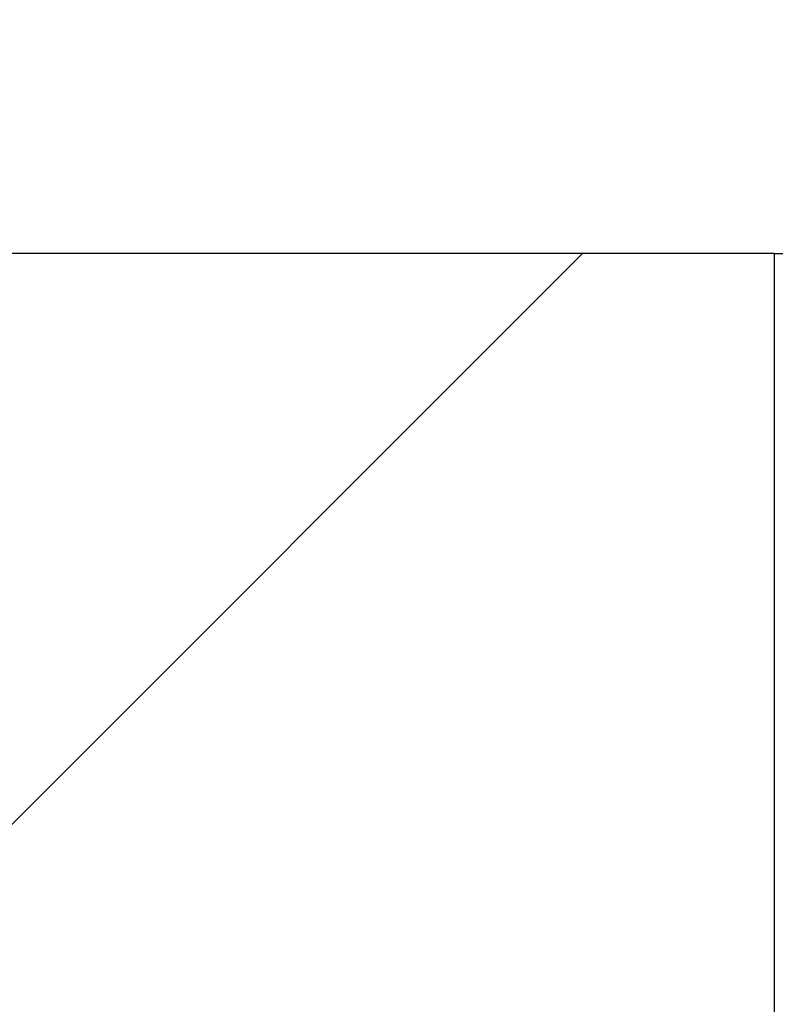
# Model space of a CAD drawing. Header units: millimetres. Extents: x 0 to 297, y 0 to 210.
# Tile 7 of 49: x 127.82 to 130.11, y 86.84 to 89.82. Entities that reach past the tile are written whole.
import ezdxf

# ---------------------------------------------------------------- set-up
doc = ezdxf.new("R2010")
doc.units = ezdxf.units.MM
doc.layers.add('图层0', color=7, linetype='Continuous', lineweight=25)
doc.dimstyles.new('SLDDIMSTYLE0', dxfattribs={"dimtxt": 0.18, "dimasz": 3.556, "dimexe": 0, "dimexo": 0.0625, "dimgap": 0, "dimtad": 0, "dimtih": 1, "dimtoh": 1, "dimdec": 0, "dimrnd": 1e-09, "dimzin": 0, "dimdsep": 46, "dimtxsty": 'Standard', "dimsah": 1, "dimcen": 0.09, "dimadec": 0, "dimazin": 0, "dimtfac": 3.556, "dimtdec": 0, "dimtofl": 0, "dimtmove": 0, "dimatfit": 3, "dimfxl": 0, "dimfrac": 2, "dimtolj": 1, "dimtzin": 0, "dimarcsym": 0})

msp = doc.modelspace()

# ---------------------------------------------------------------- hatches: boundary and pattern name
at = {"layer": '图层0', "linetype": 'Continuous', "lineweight": 18}
h = msp.add_hatch(dxfattribs=at)
h.set_pattern_fill('ANSI31', color=256, angle=3e-322, style=0)
edge = h.paths.add_edge_path(flags=0)
edge.add_line((116.8567, 93.9643), (116.7067, 94.1143))
edge.add_line((116.7067, 94.1143), (115.0067, 94.1143))
edge.add_line((115.0067, 94.1143), (114.8567, 93.9643))
edge.add_line((114.8567, 93.9643), (114.8567, 85.2643))
edge.add_line((114.8567, 85.2643), (115.0067, 85.1143))
edge.add_line((115.0067, 85.1143), (127.957, 85.1143))
edge.add_spline(control_points=[(127.957, 85.1143), (128.007, 85.1643), (128.057, 85.2143), (128.107, 85.2643)], knot_values=[0.001887, 0.001887, 0.001887, 0.001887, 0.002312, 0.002312, 0.002312, 0.002312], weights=[1, 1, 1, 1], degree=3, periodic=0)
edge.add_line((128.107, 85.2643), (128.107, 86.3143))
edge.add_line((128.107, 86.3143), (130.1069, 86.3143))
edge.add_line((130.1069, 86.3143), (130.1069, 89.1143))
edge.add_line((130.1069, 89.1143), (116.8567, 89.1143))
edge.add_line((116.8567, 89.1143), (116.8567, 93.9643))

# ---------------------------------------------------------------- linework, layer by layer
at = {"color": 7, "linetype": 'Continuous', "lineweight": 25}
for q in [(116.8567, 89.1143), (130.1069, 86.3143), (130.1379, 89.1143)]:
    msp.add_line((130.1069, 89.1143), q, dxfattribs=at)

# ---------------------------------------------------------------- leaders
at = {"layer": '图层0'}
msp.add_leader([(132.6067, 89.1143), (128.4796, 73.9861)], dimstyle='SLDDIMSTYLE0', dxfattribs=at)

doc.saveas('drawing.dxf')
